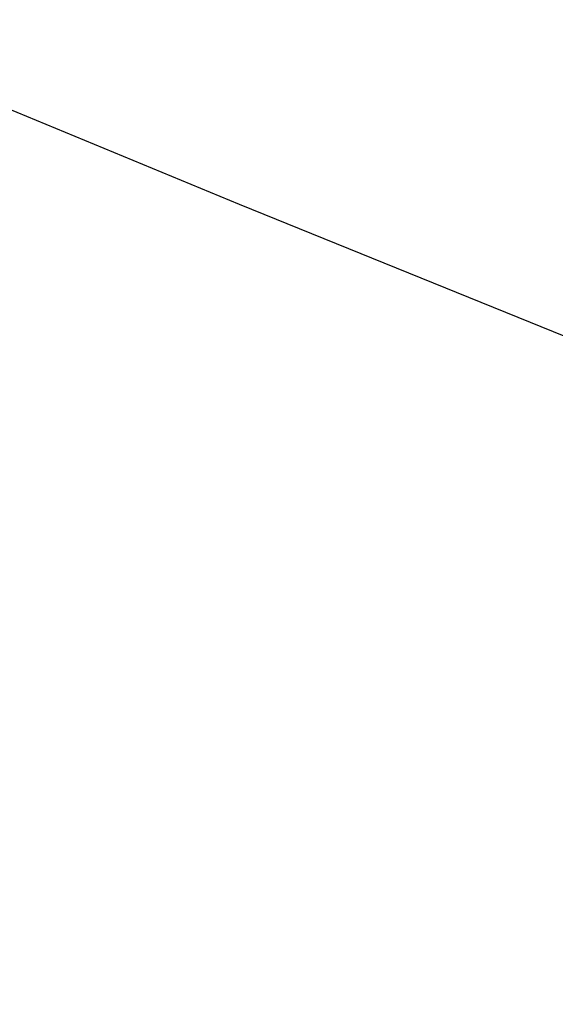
# Model space of a CAD drawing. Header units: millimetres. Extents: x 591 to 936, y 334 to 746.
# Tile 169 of 256: x 634.4874 to 634.5017, y 674.0104 to 674.0367. Entities that reach past the tile are written whole.
import ezdxf

# ---------------------------------------------------------------- set-up
doc = ezdxf.new("R2010")
doc.units = ezdxf.units.MM

msp = doc.modelspace()

# ---------------------------------------------------------------- linework, layer by layer
at = {"color": 7, "linetype": 'Continuous', "lineweight": 25}
msp.add_arc((635.725557, 677.038791), 3.249692, 68.907603, 248.084934, dxfattribs=at)
msp.add_open_spline([(636.940843, 676.722214), (636.942892, 676.746821), (636.946749, 676.793111), (636.950279, 676.973853), (636.952252, 677.179887), (636.952937, 677.38439), (636.952477, 677.570917), (636.950772, 677.733208), (636.947617, 677.865865), (636.941114, 677.993506), (636.928188, 678.082093), (636.899646, 678.088132), (636.86186, 678.042213), (636.814344, 677.971557), (636.772841, 677.910114), (636.681206, 677.786246), (636.536395, 677.63712), (636.331136, 677.493027), (636.028341, 677.365724), (635.65153, 677.323722), (635.316358, 677.402786), (635.111513, 677.503881), (635.002248, 677.574047), (634.91516, 677.64173), (634.810479, 677.737735), (634.708409, 677.858958), (634.629307, 677.978571), (634.58115, 678.061615), (634.545836, 678.124484), (634.520125, 678.172237), (634.498765, 678.204721), (634.490331, 678.181215), (634.492183, 678.055257), (634.497229, 677.830245), (634.502288, 677.583356), (634.507185, 677.339687), (634.511726, 677.109536), (634.516313, 676.874939), (634.521082, 676.629732), (634.526197, 676.366391), (634.53138, 676.100344), (634.536761, 675.826029), (634.542461, 675.538745), (634.548599, 675.233444), (634.555158, 674.914972), (634.56212, 674.589178), (634.569314, 674.270303), (634.576543, 673.972061), (634.583473, 673.726572), (634.590545, 673.538539), (634.597389, 673.398964), (634.606124, 673.268996), (634.617189, 673.14914), (634.632334, 673.035504), (634.648644, 672.941943), (634.675866, 672.83492), (634.725737, 672.704269), (634.793663, 672.573971), (634.885607, 672.444762), (634.993069, 672.325039), (635.176006, 672.175257), (635.440366, 672.039778), (635.737598, 671.977234), (636.029505, 671.985873), (636.310809, 672.055688), (636.570956, 672.194196), (636.753765, 672.352546), (636.877867, 672.507322), (636.969129, 672.667528), (637.039586, 672.86291), (637.108399, 673.219929), (637.125014, 673.63545), (637.128225, 674.014065), (637.131672, 674.404357), (637.134206, 674.794711), (637.136161, 675.137221), (637.137623, 675.419085), (637.138732, 675.642947), (637.13986, 675.876344), (637.141053, 676.129693), (637.142323, 676.411835), (637.143587, 676.718007), (637.144737, 677.040412), (637.145558, 677.340733), (637.146075, 677.601509), (637.146334, 677.807444), (637.14638, 677.961472), (637.146269, 677.982462), (637.146211, 677.993417)], degree=3, knots=[0, 0, 0, 0, 0.013858, 0.026069, 0.036975, 0.046817, 0.055784, 0.063999, 0.071559, 0.078538, 0.090991, 0.101638, 0.107795, 0.113213, 0.117885, 0.120885, 0.123659, 0.126404, 0.129175, 0.133829, 0.138067, 0.139757, 0.140996, 0.142114, 0.143339, 0.146352, 0.15041, 0.155728, 0.161816, 0.168197, 0.174889, 0.189049, 0.204605, 0.221587, 0.238345, 0.254077, 0.268559, 0.28159, 0.297499, 0.313474, 0.329763, 0.346364, 0.364357, 0.383797, 0.404721, 0.427163, 0.451152, 0.475688, 0.498983, 0.511886, 0.524319, 0.536271, 0.547734, 0.5587, 0.569143, 0.578238, 0.584661, 0.589806, 0.593004, 0.595539, 0.597974, 0.601137, 0.604965, 0.607529, 0.610459, 0.613964, 0.618535, 0.62446, 0.631936, 0.651085, 0.669597, 0.701133, 0.730802, 0.754535, 0.77688, 0.797739, 0.809289, 0.820257, 0.831471, 0.844434, 0.859262, 0.876063, 0.894968, 0.916134, 0.934477, 0.954458, 0.976231, 1, 1, 1, 1], dxfattribs=at)

doc.saveas('drawing.dxf')
